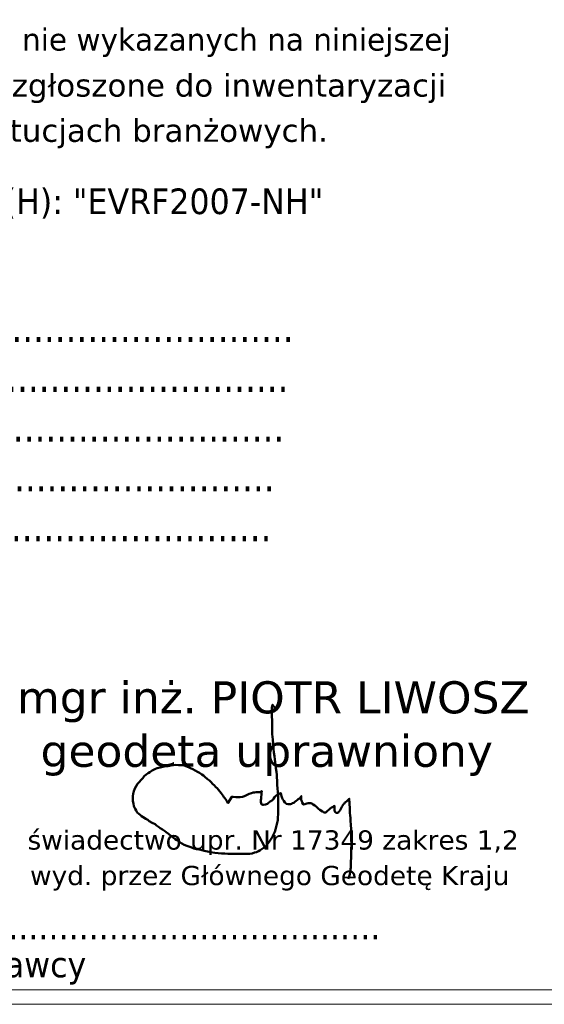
# Model space of a CAD drawing. Header units: metres. Extents: x 7555073 to 7555217, y 5506384 to 5506588.
# Tile 16 of 32: x 7555162 to 7555180, y 5506384 to 5506418. Entities that reach past the tile are written whole.
import ezdxf
from ezdxf.enums import TextEntityAlignment as Align

# ---------------------------------------------------------------- set-up
doc = ezdxf.new("R2010")
doc.units = ezdxf.units.M
doc.header["$LTSCALE"] = 2
doc.header["$MEASUREMENT"] = 0
doc.layers.add('Pieczątka na wyrysie', color=7, linetype='CONTINUOUS')
doc.layers.add('Ramki i opis wydruku', color=7, linetype='CONTINUOUS')
doc.styles.get("Standard").update_dxf_attribs({"font": 'verdana.ttf', "width": 0.75})

msp = doc.modelspace()

# ---------------------------------------------------------------- linework, layer by layer
at = {"layer": 'Pieczątka na wyrysie', "color": 7, "linetype": 'Continuous', "lineweight": 13, "flags": 128}
msp.add_lwpolyline([(7555131.16, 5506384.04), (7555216.16, 5506384.04), (7555216.16, 5506429.04), (7555131.16, 5506429.04)], close=True, dxfattribs=at)
at = {"layer": 'Pieczątka na wyrysie', "color": 5, "linetype": 'Continuous', "lineweight": 50, "flags": 128}
msp.add_lwpolyline([(7555170.992, 5506393.899), (7555170.871, 5506394.059), (7555170.846, 5506393.95), (7555170.843, 5506393.809), (7555170.846, 5506393.655), (7555170.849, 5506393.503), (7555170.849, 5506393.403), (7555170.848, 5506393.262), (7555170.858, 5506393.126), (7555170.858, 5506393.026), (7555170.874, 5506392.84), (7555170.886, 5506392.684), (7555170.905, 5506392.528), (7555170.917, 5506392.377), (7555170.936, 5506392.255), (7555170.942, 5506392.139), (7555170.975, 5506391.959), (7555170.988, 5506391.832), (7555171.008, 5506391.708), (7555171.018, 5506391.599), (7555171.023, 5506391.486), (7555171.028, 5506391.408), (7555171.03, 5506391.335), (7555171.033, 5506391.236), (7555171.041, 5506391.127), (7555171.05, 5506390.993), (7555171.063, 5506390.923), (7555171.063, 5506390.826), (7555171.063, 5506390.707), (7555171.061, 5506390.62), (7555171.063, 5506390.512), (7555171.067, 5506390.445), (7555171.07, 5506390.348), (7555171.067, 5506390.283), (7555171.064, 5506390.2), (7555171.056, 5506390.104), (7555171.05, 5506390.006), (7555171.03, 5506389.914), (7555171.009, 5506389.812), (7555170.995, 5506389.765), (7555170.972, 5506389.678), (7555170.942, 5506389.594), (7555170.906, 5506389.504), (7555170.864, 5506389.414), (7555170.818, 5506389.345), (7555170.769, 5506389.273), (7555170.708, 5506389.192), (7555170.668, 5506389.139), (7555170.628, 5506389.092), (7555170.571, 5506389.037), (7555170.505, 5506388.99), (7555170.428, 5506388.945), (7555170.369, 5506388.909), (7555170.299, 5506388.878), (7555170.236, 5506388.863), (7555170.146, 5506388.837), (7555170.067, 5506388.825), (7555169.969, 5506388.815), (7555169.882, 5506388.815), (7555169.781, 5506388.818), (7555169.686, 5506388.815), (7555169.586, 5506388.815), (7555169.496, 5506388.819), (7555169.417, 5506388.819), (7555169.294, 5506388.825), (7555169.186, 5506388.829), (7555169.078, 5506388.832), (7555168.962, 5506388.843), (7555168.841, 5506388.852), (7555168.689, 5506388.878), (7555168.585, 5506388.9), (7555168.469, 5506388.925), (7555168.344, 5506388.957), (7555168.197, 5506388.986), (7555168.108, 5506389.012), (7555167.999, 5506389.053), (7555167.856, 5506389.104), (7555167.762, 5506389.141), (7555167.685, 5506389.184), (7555167.605, 5506389.229), (7555167.507, 5506389.304), (7555167.448, 5506389.341), (7555167.374, 5506389.398), (7555167.299, 5506389.457), (7555167.209, 5506389.528), (7555167.136, 5506389.582), (7555167.075, 5506389.63), (7555167, 5506389.677), (7555166.924, 5506389.726), (7555166.861, 5506389.767), (7555166.797, 5506389.816), (7555166.742, 5506389.858), (7555166.638, 5506389.91), (7555166.537, 5506389.971), (7555166.486, 5506390.01), (7555166.415, 5506390.055), (7555166.323, 5506390.106), (7555166.262, 5506390.148), (7555166.213, 5506390.189), (7555166.165, 5506390.222), (7555166.117, 5506390.271), (7555166.072, 5506390.34), (7555166.038, 5506390.407), (7555165.996, 5506390.499), (7555165.978, 5506390.589), (7555165.965, 5506390.668), (7555165.962, 5506390.776), (7555165.962, 5506390.846), (7555165.968, 5506390.932), (7555165.996, 5506391.028), (7555166.029, 5506391.113), (7555166.073, 5506391.197), (7555166.128, 5506391.275), (7555166.177, 5506391.34), (7555166.253, 5506391.425), (7555166.308, 5506391.485), (7555166.364, 5506391.55), (7555166.423, 5506391.606), (7555166.494, 5506391.654), (7555166.558, 5506391.693), (7555166.635, 5506391.744), (7555166.691, 5506391.778), (7555166.752, 5506391.807), (7555166.82, 5506391.833), (7555166.919, 5506391.86), (7555167.009, 5506391.882), (7555167.108, 5506391.903), (7555167.18, 5506391.916), (7555167.282, 5506391.932), (7555167.383, 5506391.941), (7555167.474, 5506391.943), (7555167.559, 5506391.942), (7555167.629, 5506391.939), (7555167.691, 5506391.938), (7555167.764, 5506391.923), (7555167.822, 5506391.901), (7555167.913, 5506391.869), (7555167.991, 5506391.833), (7555168.062, 5506391.796), (7555168.146, 5506391.755), (7555168.227, 5506391.708), (7555168.3, 5506391.665), (7555168.38, 5506391.61), (7555168.437, 5506391.572), (7555168.493, 5506391.528), (7555168.588, 5506391.45), (7555168.647, 5506391.398), (7555168.703, 5506391.347), (7555168.773, 5506391.274), (7555168.817, 5506391.228), (7555168.871, 5506391.167), (7555168.919, 5506391.126), (7555168.971, 5506391.069), (7555169.021, 5506391.016), (7555169.065, 5506390.957), (7555169.102, 5506390.906), (7555169.135, 5506390.863), (7555169.16, 5506390.817), (7555169.191, 5506390.773), (7555169.222, 5506390.727), (7555169.246, 5506390.696), (7555169.271, 5506390.651), (7555169.3, 5506390.604), (7555169.433, 5506390.827), (7555169.484, 5506390.825), (7555169.579, 5506390.817), (7555169.678, 5506390.814), (7555169.734, 5506390.817), (7555169.812, 5506390.828), (7555169.877, 5506390.847), (7555169.929, 5506390.872), (7555169.981, 5506390.896), (7555170.047, 5506390.931), (7555170.125, 5506390.953), (7555170.192, 5506390.977), (7555170.239, 5506390.981), (7555170.287, 5506390.986), (7555170.318, 5506390.986), (7555170.343, 5506390.986), (7555170.422, 5506390.991), (7555170.455, 5506391.002), (7555170.473, 5506391.015), (7555170.487, 5506391.025), (7555170.484, 5506390.949), (7555170.478, 5506390.895), (7555170.471, 5506390.827), (7555170.468, 5506390.77), (7555170.457, 5506390.703), (7555170.455, 5506390.65), (7555170.462, 5506390.591), (7555170.476, 5506390.565), (7555170.499, 5506390.551), (7555170.531, 5506390.544), (7555170.554, 5506390.544), (7555170.618, 5506390.551), (7555170.692, 5506390.582), (7555170.728, 5506390.615), (7555170.789, 5506390.66), (7555170.86, 5506390.704), (7555170.895, 5506390.752), (7555170.938, 5506390.814), (7555171, 5506390.866), (7555171.035, 5506390.894), (7555171.089, 5506390.927), (7555171.155, 5506390.957), (7555171.166, 5506390.893), (7555171.183, 5506390.843), (7555171.208, 5506390.782), (7555171.234, 5506390.731), (7555171.264, 5506390.682), (7555171.302, 5506390.627), (7555171.36, 5506390.577), (7555171.41, 5506390.565), (7555171.456, 5506390.563), (7555171.502, 5506390.565), (7555171.536, 5506390.575), (7555171.57, 5506390.596), (7555171.612, 5506390.617), (7555171.651, 5506390.65), (7555171.695, 5506390.684), (7555171.734, 5506390.707), (7555171.767, 5506390.738), (7555171.808, 5506390.767), (7555171.841, 5506390.794), (7555171.862, 5506390.816), (7555171.873, 5506390.851), (7555171.87, 5506390.805), (7555171.869, 5506390.769), (7555171.869, 5506390.742), (7555171.87, 5506390.722), (7555171.894, 5506390.666), (7555171.912, 5506390.625), (7555171.94, 5506390.571), (7555171.956, 5506390.553), (7555172.001, 5506390.563), (7555172.037, 5506390.576), (7555172.075, 5506390.588), (7555172.115, 5506390.597), (7555172.134, 5506390.598), (7555172.191, 5506390.601), (7555172.23, 5506390.601), (7555172.269, 5506390.568), (7555172.297, 5506390.549), (7555172.352, 5506390.515), (7555172.404, 5506390.481), (7555172.451, 5506390.434), (7555172.482, 5506390.404), (7555172.529, 5506390.363), (7555172.619, 5506390.307), (7555172.651, 5506390.28), (7555172.673, 5506390.272), (7555172.699, 5506390.269), (7555172.739, 5506390.276), (7555172.77, 5506390.306), (7555172.809, 5506390.34), (7555172.84, 5506390.367), (7555172.867, 5506390.392), (7555172.904, 5506390.42), (7555172.935, 5506390.443), (7555172.97, 5506390.465), (7555173.016, 5506390.492), (7555173.048, 5506390.506), (7555173.044, 5506390.461), (7555173.039, 5506390.409), (7555173.041, 5506390.353), (7555173.057, 5506390.305), (7555173.068, 5506390.285), (7555173.1, 5506390.264), (7555173.152, 5506390.258), (7555173.19, 5506390.28), (7555173.209, 5506390.303), (7555173.241, 5506390.35), (7555173.277, 5506390.421), (7555173.302, 5506390.473), (7555173.323, 5506390.506), (7555173.353, 5506390.555), (7555173.377, 5506390.581), (7555173.408, 5506390.619), (7555173.43, 5506390.642), (7555173.472, 5506390.675), (7555173.501, 5506390.696), (7555173.531, 5506390.725), (7555173.561, 5506390.754), (7555173.563, 5506390.692), (7555173.567, 5506390.632), (7555173.57, 5506390.584), (7555173.571, 5506390.539), (7555173.576, 5506390.459), (7555173.58, 5506390.395), (7555173.582, 5506390.331), (7555173.585, 5506390.267), (7555173.595, 5506390.165), (7555173.602, 5506390.086), (7555173.605, 5506390.022), (7555173.61, 5506389.96), (7555173.617, 5506389.867), (7555173.619, 5506389.805), (7555173.624, 5506389.722), (7555173.627, 5506389.639), (7555173.63, 5506389.575), (7555173.632, 5506389.523), (7555173.63, 5506389.465), (7555173.632, 5506389.418), (7555173.633, 5506389.296), (7555173.635, 5506389.188), (7555173.635, 5506389.113), (7555173.633, 5506389.021), (7555173.629, 5506388.933), (7555173.629, 5506388.872), (7555173.627, 5506388.807), (7555173.625, 5506388.745), (7555173.625, 5506388.662), (7555173.622, 5506388.558), (7555173.62, 5506388.436), (7555173.612, 5506388.34), (7555173.603, 5506388.276), (7555173.591, 5506388.174), (7555173.579, 5506388.107), (7555173.569, 5506388.058), (7555173.556, 5506388.022), (7555173.54, 5506387.979), (7555173.525, 5506387.938)], dxfattribs=at)
at = {"layer": 'Ramki i opis wydruku', "color": 7, "linetype": 'Continuous', "lineweight": 13, "flags": 128}
msp.add_lwpolyline([(7555073.36, 5506383.53), (7555216.86, 5506383.53), (7555216.86, 5506588.03), (7555073.36, 5506588.03)], close=True, dxfattribs=at)

# ---------------------------------------------------------------- texts
at = {"layer": 'Pieczątka na wyrysie', "color": 1, "linetype": 'Continuous', "lineweight": 25}
for s, height, width, p in [('Uwaga! Nie wyklucza sie istnienia w terenie innych nie wykazanych na niniejszej', 0.785, 0.962, (7555156.16, 5506417.45)), ('mapie urządzeń podziemnych, które nie zostały zgłoszone do inwentaryzacji', 0.8, 0.988, (7555156.17, 5506415.84)), ('lub o których brak jest informacji w instytucjach branżowych.', 0.8, 0.988, (7555156.16, 5506414.25))]:
    msp.add_text(s, height=height, dxfattribs=dict(at, width=width)).set_placement(p, align=Align.MIDDLE_CENTER)
at = {"layer": 'Pieczątka na wyrysie', "color": 7, "linetype": 'Continuous', "lineweight": 18, "width": 0.9}
msp.add_text('Układ współrzędnych XY: 2000, wysok. (H): "EVRF2007-NH"', height=0.9, dxfattribs=at).set_placement((7555156.02, 5506411.76), align=Align.MIDDLE_CENTER)
at = {"layer": 'Pieczątka na wyrysie', "color": 7, "linetype": 'Continuous', "lineweight": 18, "width": 0.833}
for s, p in [('Godło    ...........................................................................', (7555137.98, 5506406.81)), ('Obręb   ...........................................................................', (7555137.98, 5506405.06)), ('Miasto  ...........................................................................', (7555137.98, 5506403.31)), ('L.ks.rob  ........................................................................', (7555137.98, 5506401.56)), ('Nr  zgłoszenia  ..............................................................', (7555137.98, 5506399.81))]:
    msp.add_text(s, height=1.05, dxfattribs=at).set_placement(p)
at = {"layer": 'Pieczątka na wyrysie', "color": 7, "linetype": 'Continuous', "lineweight": 50}
for s, p in [('mgr inż. PIOTR LIWOSZ', (7555161.89, 5506393.76)), ('geodeta uprawniony', (7555162.72, 5506391.88))]:
    msp.add_text(s, height=1.125, dxfattribs=at).set_placement(p)
at = {"layer": 'Pieczątka na wyrysie', "color": 7, "linetype": 'Continuous', "lineweight": 35}
for s, p in [('świadectwo upr. Nr 17349 zakres 1,2', (7555162.26, 5506388.97)), ('wyd. przez Głównego Geodetę Kraju', (7555162.35, 5506387.72))]:
    msp.add_text(s, height=0.675, dxfattribs=at).set_placement(p)
at = {"layer": 'Pieczątka na wyrysie', "color": 7, "linetype": 'Continuous', "lineweight": 18, "width": 0.9}
for s, p in [('...................................................................................................', (7555157.17, 5506385.81)), ('Data i podpis Wykonawcy', (7555157.15, 5506384.48))]:
    msp.add_text(s, height=0.9, dxfattribs=at).set_placement(p, align=Align.CENTER)

doc.saveas('drawing.dxf')
